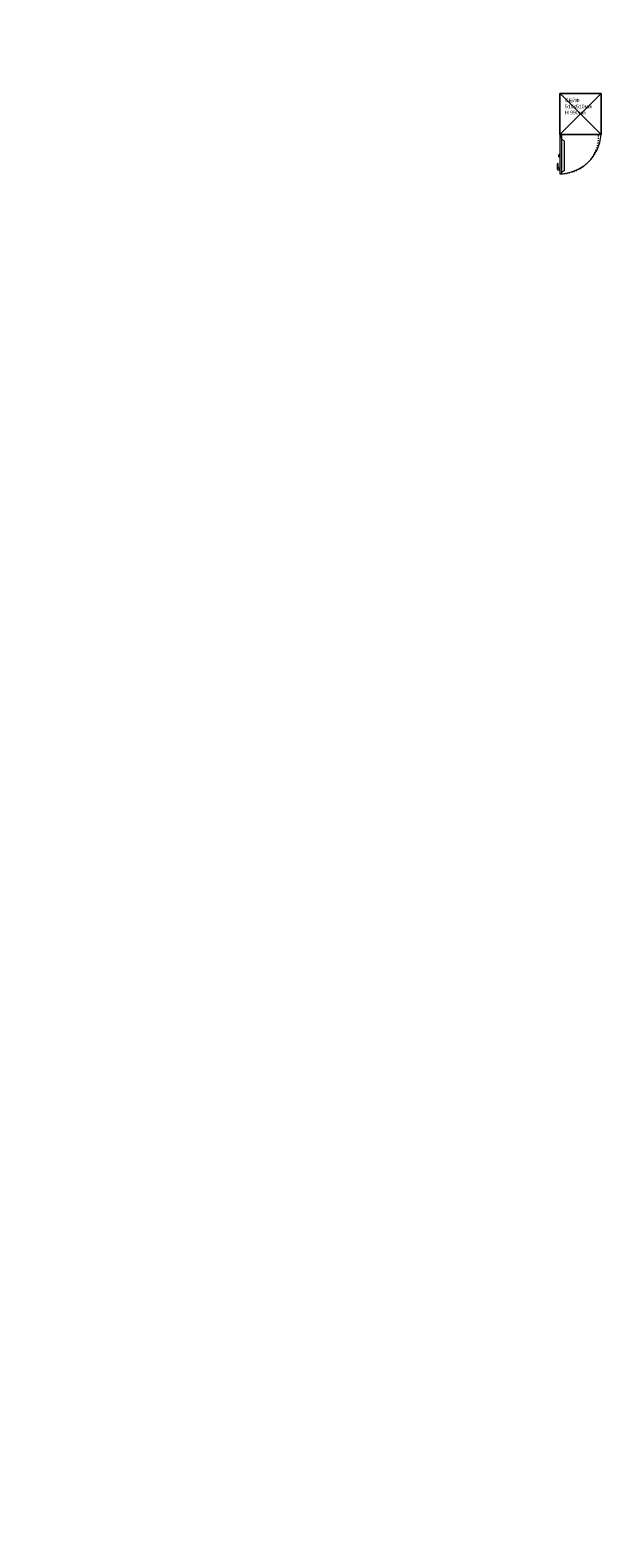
# Model space of a CAD drawing. Header units: millimetres. Extents: x -57449114 to 30620931, y -92609 to 84364.
# Tile 235 of 256: x -50132 to -42958, y 13403 to 32075. Entities that reach past the tile are written whole.
import ezdxf
from ezdxf import colors
from ezdxf.entities.mleader import LeaderData, LeaderLine
from ezdxf.math import Vec2, Vec3

# ---------------------------------------------------------------- set-up
doc = ezdxf.new("R2010")
doc.units = ezdxf.units.MM
doc.linetypes.add('( Hidden )', pattern=[0.375, 0.25, -0.125])
doc.linetypes.add('ACAD_ISO03W100', pattern=[30, 12, -18])
doc.layers.get('0').update_dxf_attribs({"lineweight": 0})
doc.layers.get('Defpoints').update_dxf_attribs({"color": 30})
doc.layers.add('06_АР_Мебель', color=4, linetype='Continuous', lineweight=9)
doc.layers.add('17_АР_Текст', color=235, linetype='Continuous', lineweight=0)
doc.layers.add('1. ПОДЛОЖКА', color=7, linetype='Continuous', lineweight=0, true_color=0x9b9292)
doc.styles.add('_ТЕКСТОВЫЙ', font='arial.ttf', dxfattribs={"width": 0.8})
doc.styles.get("Standard").update_dxf_attribs({"font": 'arial.ttf'})

# ---------------------------------------------------------------- blocks, each defined once
blk = doc.blocks.new('_Dot')
at = {"color": 0, "linetype": 'ByBlock', "lineweight": -2}
blk.add_line((-0.5, 0), (-1, 0), dxfattribs=at)
at = {"color": 0, "linetype": 'ByBlock', "const_width": 0.5}
blk.add_lwpolyline([(-0.25, 0, 1), (0.25, 0, 1)], format="xyb", close=True, dxfattribs=at)
blk = doc.blocks.new('Сейф')
at = {"layer": '06_АР_Мебель'}
for p, q in [((510, 0), (0, 0)), ((0, 0), (0, -510)), ((510, 0), (0, -510)), ((0, 0), (39, -39)), ((510, -510), (510, 0)), ((39, -39), (147, -147)), ((147, -147), (510, -510)), ((0, -510), (510, -510)), ((23, -549), (0, -549)), ((0, -549), (0, -997)), ((4, -529), (4, -510)), ((4, -538), (4, -549)), ((19, -529), (19, -510)), ((19, -538), (19, -549)), ((23, -997), (23, -549)), ((54, -587), (23, -572)), ((54, -587), (54, -958)), ((-31, -943), (-31, -873)), ((-23, -920), (-23, -873)), ((-8, -761), (-15, -763)), ((-15, -763), (-15, -782)), ((-8, -764), (-15, -765)), ((-8, -767), (-15, -768)), ((-8, -770), (-15, -770)), ((-8, -773), (-15, -773)), ((-8, -776), (-15, -775)), ((-8, -779), (-15, -778)), ((-8, -781), (-15, -780)), ((-8, -784), (-15, -782)), ((0, -927), (-15, -927)), ((-8, -792), (-8, -753)), ((-8, -753), (0, -753)), ((0, -792), (-8, -792)), ((0, -753), (0, -792)), ((0, -950), (0, -927)), ((0, -950), (-23, -950)), ((0, -997), (23, -997)), ((54, -958), (23, -974))]:
    blk.add_line(p, q, dxfattribs=at)
for centre, radius, start, end in [((12, -529), 11.6, 131.8103, 48.1897), ((12, -529), 7.73, 180, 0), ((12, -529), 7.73, 180, 0), ((-27, -873), 3.86, 0, 180), ((-15, -920), 7.73, 180, 270), ((-23, -943), 7.73, 180, 270)]:
    blk.add_arc(centre, radius, start, end, dxfattribs=at)
at = {"layer": '06_АР_Мебель', "linetype": 'ACAD_ISO03W100'}
blk.add_arc((12, -529), 468, 271.4203, 2.3675, dxfattribs=at)
at = {"layer": '1. ПОДЛОЖКА'}
blk.add_lwpolyline([(0, 0), (510, 0), (510, -510), (0, -510)], close=True, dxfattribs=at)
blk.add_lwpolyline([(0, -510), (0, -997)], dxfattribs=at)
blk.add_lwpolyline([(0, -997, 0.387431), (510, -510)], format="xyb", dxfattribs=at)
at = {"layer": '06_АР_Мебель', "insert": (64, -64), "char_height": 45.08, "attachment_point": 1}
blk.add_mtext_dynamic_manual_height_columns('{\\C7;СЕЙФ 510х510мм\\PH 990мм}', width=258, gutter_width=12.5, heights=[0], dxfattribs=at)

msp = doc.modelspace()

# ---------------------------------------------------------------- block references
at = {"lineweight": 35}
msp.add_blockref('Сейф', (-43576.1, 31292.2), dxfattribs=at)

# ---------------------------------------------------------------- leaders
at = {"layer": '17_АР_Текст', "color": 1, "lineweight": 18}
ml = msp.add_multileader_mtext('Standard', dxfattribs=at)
ml.set_content('{\\C1;Карманы для бланков только в СОПС}', color=1, style='_ТЕКСТОВЫЙ')
ml.set_leader_properties(lineweight=0)
ml.set_arrow_properties(name='DOT')
ml.build(insert=Vec2(0, 0))
ml.multileader.update_dxf_attribs({"text_left_attachment_type": 6, "text_right_attachment_type": 6, "dogleg_length": 0.36, "arrow_head_size": 50, "scale": 100})
ctx = ml.context
ctx.base_point, ctx.scale, ctx.char_height, ctx.arrow_head_size, ctx.landing_gap_size, ctx.plane_origin = Vec3(-29314.5, 48068.2), 100, 100, 50, 100, Vec3(-25566.9, 52909.1)
ctx.left_attachment, ctx.right_attachment, ctx.text_align_type, ctx.attachment_type = 6, 6, 1, 2
notes = []
notes.append((ctx, [(0, (0, 0, 0), (0, 0), (1, 0), 1, [])]))
ctx.mtext.insert, ctx.mtext.width, ctx.mtext.defined_height, ctx.mtext.alignment, ctx.mtext.flow_direction = Vec3(-27210.6, 48368.2), 4035.238, 815.5, 2, 5
ml = msp.add_multileader_mtext('Standard', dxfattribs=at)
ml.set_content('{\\fCalibri|b0|i0|c204|p34;\\H0.91667x;\\LКарманы для бланков\\l - СОПС, крепятся на стол МГН и стол для ЦСУ (1400 мм.);\\P\\LИнформ. Стенд А4 на 8 карманов\\l - ГОПС/СОПС, крепится по старым правилам, при отсутствии возможности крепления особенно в СОПСах (отсутствие свободного места на стене или нехватка стены по длине - размещается папка с информацией на столе МГН или столе для ЦСУ).\\P\\LРекламно_информационный стенд\\l - ГОПС/СОПС размещается в клиентском зале, также возможно размещение в тамбуре при условии хорошей освещенности и при условии открывания двери стенд будет виден более чем на 50%. Также стенд должен находиться в прямой видимости для клиентов и ничем не загораживаться.}', color=1, style='_ТЕКСТОВЫЙ')
ml.set_leader_properties(lineweight=0)
ml.set_arrow_properties(name='DOT')
ml.build(insert=Vec2(0, 0))
ml.multileader.update_dxf_attribs({"text_left_attachment_type": 6, "text_right_attachment_type": 6, "dogleg_length": 0.36, "arrow_head_size": 50, "scale": 100})
ctx = ml.context
ctx.base_point, ctx.scale, ctx.char_height, ctx.arrow_head_size, ctx.landing_gap_size, ctx.plane_origin = Vec3(-27020.9, 45459.4), 100, 100, 50, 100, Vec3(-22944.2, 54969.1)
ctx.left_attachment, ctx.right_attachment, ctx.text_align_type, ctx.attachment_type = 6, 6, 1, 2
notes.append((ctx, [(0, (0, 0, 0), (0, 0), (1, 0), 1, [])]))
ctx.mtext.insert, ctx.mtext.width, ctx.mtext.defined_height, ctx.mtext.alignment, ctx.mtext.flow_direction = Vec3(-24919.4, 45773.6), 2892.94, 2008.7, 2, 5
at = {"layer": 'Defpoints', "color": 10, "linetype": '( Hidden )', "ltscale": 500}
ml = msp.add_multileader_mtext('Standard', dxfattribs=at)
ml.set_content('\\pxi-3,l4,ql,t4;Закладные', color=10, style='_ТЕКСТОВЫЙ')
ml.set_leader_properties(lineweight=0)
ml.set_arrow_properties(name='DOT')
ml.build(insert=Vec2(0, 0))
ml.multileader.update_dxf_attribs({"text_left_attachment_type": 6, "text_right_attachment_type": 6, "dogleg_length": 0.36, "arrow_head_size": 50, "scale": 100})
ctx = ml.context
ctx.base_point, ctx.scale, ctx.char_height, ctx.arrow_head_size, ctx.landing_gap_size, ctx.plane_origin = Vec3(83421.8, 14406.3), 100, 500, 50, 100, Vec3(59274, 20201.7)
ctx.left_attachment, ctx.right_attachment, ctx.text_align_type, ctx.attachment_type = 6, 6, 1, 2
notes.append((ctx, [(0, (0, 0, 0), (0, 0), (1, 0), 1, [])]))
ctx.mtext.insert, ctx.mtext.width, ctx.mtext.defined_height, ctx.mtext.alignment, ctx.mtext.flow_direction = Vec3(84937.9, 15009), 6846.369, 600.4, 2, 5
for ctx, leaders in notes:
    for number, flags, end, landing, length, lines in leaders:
        leader = LeaderData()
        leader.index, (leader.has_last_leader_line, leader.has_dogleg_vector, leader.attachment_direction) = number, flags
        leader.last_leader_point, leader.dogleg_vector, leader.dogleg_length = Vec3(end), Vec3(landing), length
        for number, points, colour, breaks in lines:
            line = LeaderLine()
            line.index, line.vertices, line.color, line.breaks = number, Vec3.list(points), colors.encode_raw_color(colour), breaks
            leader.lines.append(line)
        ctx.leaders.append(leader)

doc.saveas('drawing.dxf')
